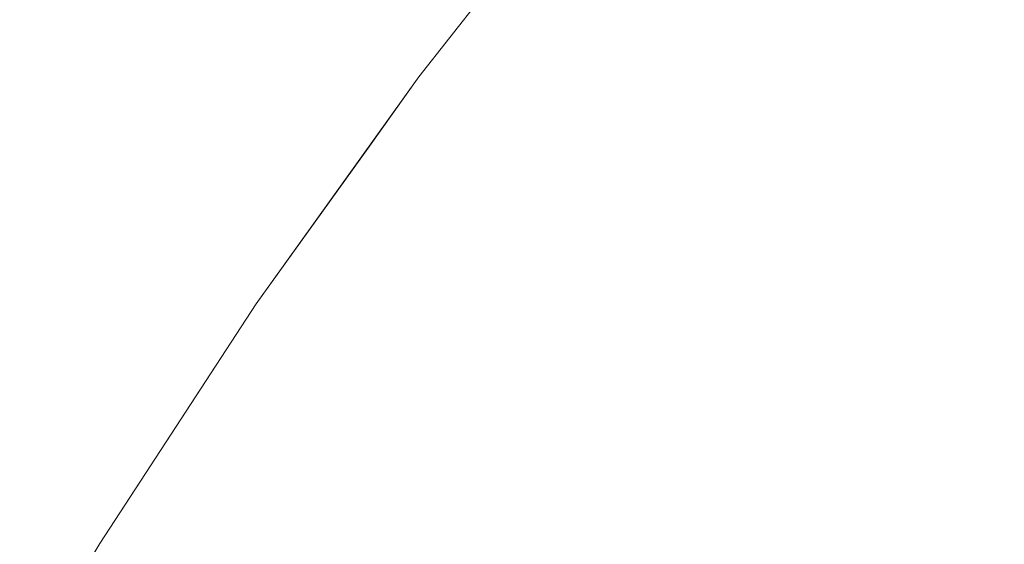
# Model space of a CAD drawing. Header units: centimetres. Extents: x -21.6 to 22.7, y 3.4 to 5.2.
# Tile 57 of 256: x -21.57111 to -21.55636, y 5.1602 to 5.16806. Entities that reach past the tile are written whole.
import ezdxf

# ---------------------------------------------------------------- set-up
doc = ezdxf.new("R2010")
doc.units = ezdxf.units.CM
doc.header["$LTSCALE"] = 2.54
doc.layers.add('Lucido design-1', color=7, linetype='Continuous')

# ---------------------------------------------------------------- blocks, each defined once
blk = doc.blocks.new('Gruppo-4-1')
at = {"color": 7, "linetype": 'Continuous', "lineweight": 9}
for points, invisible_edges in [([(-21.562613, 5.170415, -1872.915514), (-21.565131, 5.167203, -1872.915514), (-21.565131, 5.167203, -1872.315514), (-21.562947, 5.169988, -1872.315514)], 10), ([(-21.564435, 5.168048, -1872.918638), (-21.565131, 5.167203, -1872.915514), (-21.562613, 5.170415, -1872.915514), (-21.562926, 5.16996, -1872.918638)], 13), ([(-21.561124, 5.167847, -1872.290899), (-21.559604, 5.169675, -1872.290899), (-21.560017, 5.170186, -1872.293898), (-21.561548, 5.168345, -1872.293898)], 15), ([(-21.560017, 5.170186, -1872.93713), (-21.559604, 5.169675, -1872.940129), (-21.561124, 5.167847, -1872.940129), (-21.561548, 5.168345, -1872.93713)], 15), ([(-21.557075, 5.17023, -1872.285009), (-21.558624, 5.168464, -1872.285009), (-21.558061, 5.167767, -1872.282125), (-21.556527, 5.169515, -1872.282125)], 15), ([(-21.558061, 5.167767, -1872.948903), (-21.558624, 5.168464, -1872.946019), (-21.557075, 5.17023, -1872.946019), (-21.556527, 5.169515, -1872.948903)], 15), ([(-21.562947, 5.169988, -1872.315514), (-21.565131, 5.167203, -1872.315514), (-21.564435, 5.168048, -1872.31239), (-21.562926, 5.16996, -1872.31239)], 14), ([(-21.562926, 5.16996, -1872.31239), (-21.564435, 5.168048, -1872.31239), (-21.564345, 5.167948, -1872.30927), (-21.562839, 5.169858, -1872.30927)], 15), ([(-21.562926, 5.16996, -1872.918638), (-21.562839, 5.169858, -1872.921758), (-21.564345, 5.167948, -1872.921758), (-21.564435, 5.168048, -1872.918638)], 15), ([(-21.562839, 5.169858, -1872.30927), (-21.564345, 5.167948, -1872.30927), (-21.564197, 5.167783, -1872.30616), (-21.562694, 5.169688, -1872.30616)], 15), ([(-21.564197, 5.167783, -1872.924868), (-21.564345, 5.167948, -1872.921758), (-21.562839, 5.169858, -1872.921758), (-21.562694, 5.169688, -1872.924868)], 15), ([(-21.562694, 5.169688, -1872.30616), (-21.564197, 5.167783, -1872.30616), (-21.563989, 5.167553, -1872.303063), (-21.562492, 5.169451, -1872.303063)], 15), ([(-21.562694, 5.169688, -1872.924868), (-21.562492, 5.169451, -1872.927965), (-21.563989, 5.167553, -1872.927965), (-21.564197, 5.167783, -1872.924868)], 15), ([(-21.560646, 5.167288, -1872.287934), (-21.559139, 5.169101, -1872.287934), (-21.559604, 5.169675, -1872.290899), (-21.561124, 5.167847, -1872.290899)], 15), ([(-21.560646, 5.167288, -1872.943094), (-21.561124, 5.167847, -1872.940129), (-21.559604, 5.169675, -1872.940129), (-21.559139, 5.169101, -1872.943094)], 15), ([(-21.556527, 5.169515, -1872.282125), (-21.558061, 5.167767, -1872.282125), (-21.55745, 5.167012, -1872.279288), (-21.555933, 5.168741, -1872.279288)], 15), ([(-21.556527, 5.169515, -1872.948903), (-21.555933, 5.168741, -1872.95174), (-21.55745, 5.167012, -1872.95174), (-21.558061, 5.167767, -1872.948903)], 15), ([(-21.562492, 5.169451, -1872.303063), (-21.563989, 5.167553, -1872.303063), (-21.563724, 5.167257, -1872.299984), (-21.562233, 5.169148, -1872.299984)], 15), ([(-21.563724, 5.167257, -1872.931044), (-21.563989, 5.167553, -1872.927965), (-21.562492, 5.169451, -1872.927965), (-21.562233, 5.169148, -1872.931044)], 15), ([(-21.562233, 5.169148, -1872.299984), (-21.563724, 5.167257, -1872.299984), (-21.563401, 5.166898, -1872.296927), (-21.561918, 5.168778, -1872.296927)], 15), ([(-21.562233, 5.169148, -1872.931044), (-21.561918, 5.168778, -1872.934101), (-21.563401, 5.166898, -1872.934101), (-21.563724, 5.167257, -1872.931044)], 15), ([(-21.560118, 5.166668, -1872.285009), (-21.558624, 5.168464, -1872.285009), (-21.559139, 5.169101, -1872.287934), (-21.560646, 5.167288, -1872.287934)], 15), ([(-21.559139, 5.169101, -1872.943094), (-21.558624, 5.168464, -1872.946019), (-21.560118, 5.166668, -1872.946019), (-21.560646, 5.167288, -1872.943094)], 15), ([(-21.561918, 5.168778, -1872.296927), (-21.563401, 5.166898, -1872.296927), (-21.563021, 5.166476, -1872.293898), (-21.561548, 5.168345, -1872.293898)], 15), ([(-21.563021, 5.166476, -1872.93713), (-21.563401, 5.166898, -1872.934101), (-21.561918, 5.168778, -1872.934101), (-21.561548, 5.168345, -1872.93713)], 15), ([(-21.555933, 5.168741, -1872.279288), (-21.55745, 5.167012, -1872.279288), (-21.556793, 5.1662, -1872.276499), (-21.555295, 5.167908, -1872.276499)], 15), ([(-21.556793, 5.1662, -1872.954529), (-21.55745, 5.167012, -1872.95174), (-21.555933, 5.168741, -1872.95174), (-21.555295, 5.167908, -1872.954529)], 15), ([(-21.561548, 5.168345, -1872.293898), (-21.563021, 5.166476, -1872.293898), (-21.562586, 5.165993, -1872.290899), (-21.561124, 5.167847, -1872.290899)], 15), ([(-21.561548, 5.168345, -1872.93713), (-21.561124, 5.167847, -1872.940129), (-21.562586, 5.165993, -1872.940129), (-21.563021, 5.166476, -1872.93713)], 15), ([(-21.559539, 5.16599, -1872.282125), (-21.558061, 5.167767, -1872.282125), (-21.558624, 5.168464, -1872.285009), (-21.560118, 5.166668, -1872.285009)], 15), ([(-21.559539, 5.16599, -1872.948903), (-21.560118, 5.166668, -1872.946019), (-21.558624, 5.168464, -1872.946019), (-21.558061, 5.167767, -1872.948903)], 15), ([(-21.565884, 5.166111, -1872.31239), (-21.564435, 5.168048, -1872.31239), (-21.565131, 5.167203, -1872.315514)], 11), ([(-21.565793, 5.166014, -1872.30927), (-21.564345, 5.167948, -1872.30927), (-21.564435, 5.168048, -1872.31239), (-21.565884, 5.166111, -1872.31239)], 15), ([(-21.565884, 5.166111, -1872.918638), (-21.565131, 5.167203, -1872.915514), (-21.564435, 5.168048, -1872.918638)], 11), ([(-21.564435, 5.168048, -1872.918638), (-21.564345, 5.167948, -1872.921758), (-21.565793, 5.166014, -1872.921758), (-21.565884, 5.166111, -1872.918638)], 15), ([(-21.56564, 5.165854, -1872.30616), (-21.564197, 5.167783, -1872.30616), (-21.564345, 5.167948, -1872.30927), (-21.565793, 5.166014, -1872.30927)], 15), ([(-21.56564, 5.165854, -1872.924868), (-21.565793, 5.166014, -1872.921758), (-21.564345, 5.167948, -1872.921758), (-21.564197, 5.167783, -1872.924868)], 15), ([(-21.555295, 5.167908, -1872.276499), (-21.556793, 5.1662, -1872.276499), (-21.556093, 5.165334, -1872.273762), (-21.554614, 5.16702, -1872.273762)], 15), ([(-21.555295, 5.167908, -1872.954529), (-21.554614, 5.16702, -1872.957266), (-21.556093, 5.165334, -1872.957266), (-21.556793, 5.1662, -1872.954529)], 15), ([(-21.565428, 5.16563, -1872.303063), (-21.563989, 5.167553, -1872.303063), (-21.564197, 5.167783, -1872.30616), (-21.56564, 5.165854, -1872.30616)], 15), ([(-21.564197, 5.167783, -1872.924868), (-21.563989, 5.167553, -1872.927965), (-21.565428, 5.16563, -1872.927965), (-21.56564, 5.165854, -1872.924868)], 15), ([(-21.561124, 5.167847, -1872.290899), (-21.562586, 5.165993, -1872.290899), (-21.562097, 5.165449, -1872.287934), (-21.560646, 5.167288, -1872.287934)], 15), ([(-21.562097, 5.165449, -1872.943094), (-21.562586, 5.165993, -1872.940129), (-21.561124, 5.167847, -1872.940129), (-21.560646, 5.167288, -1872.943094)], 15), ([(-21.558912, 5.165254, -1872.279288), (-21.55745, 5.167012, -1872.279288), (-21.558061, 5.167767, -1872.282125), (-21.559539, 5.16599, -1872.282125)], 15), ([(-21.558061, 5.167767, -1872.948903), (-21.55745, 5.167012, -1872.95174), (-21.558912, 5.165254, -1872.95174), (-21.559539, 5.16599, -1872.948903)], 15), ([(-21.565156, 5.165343, -1872.299984), (-21.563724, 5.167257, -1872.299984), (-21.563989, 5.167553, -1872.303063), (-21.565428, 5.16563, -1872.303063)], 15), ([(-21.565156, 5.165343, -1872.931044), (-21.565428, 5.16563, -1872.927965), (-21.563989, 5.167553, -1872.927965), (-21.563724, 5.167257, -1872.931044)], 15), ([(-21.565131, 5.167203, -1872.915514), (-21.567569, 5.1638, -1872.915514), (-21.567569, 5.1638, -1872.315514), (-21.565899, 5.166131, -1872.315514)], 10), ([(-21.567275, 5.164152, -1872.918638), (-21.567569, 5.1638, -1872.915514), (-21.565131, 5.167203, -1872.915514), (-21.565884, 5.166111, -1872.918638)], 13), ([(-21.565131, 5.167203, -1872.315514), (-21.565899, 5.166131, -1872.315514), (-21.565884, 5.166111, -1872.31239)], 10), ([(-21.565899, 5.166131, -1872.315514), (-21.565131, 5.167203, -1872.315514), (-21.565131, 5.167203, -1872.915514)], 10), ([(-21.564826, 5.164994, -1872.296927), (-21.563401, 5.166898, -1872.296927), (-21.563724, 5.167257, -1872.299984), (-21.565156, 5.165343, -1872.299984)], 15), ([(-21.563724, 5.167257, -1872.931044), (-21.563401, 5.166898, -1872.934101), (-21.564826, 5.164994, -1872.934101), (-21.565156, 5.165343, -1872.931044)], 15), ([(-21.560646, 5.167288, -1872.287934), (-21.562097, 5.165449, -1872.287934), (-21.561555, 5.164846, -1872.285009), (-21.560118, 5.166668, -1872.285009)], 15), ([(-21.560646, 5.167288, -1872.943094), (-21.560118, 5.166668, -1872.946019), (-21.561555, 5.164846, -1872.946019), (-21.562097, 5.165449, -1872.943094)], 15), ([(-21.558237, 5.164464, -1872.276499), (-21.556793, 5.1662, -1872.276499), (-21.55745, 5.167012, -1872.279288), (-21.558912, 5.165254, -1872.279288)], 15), ([(-21.558237, 5.164464, -1872.954529), (-21.558912, 5.165254, -1872.95174), (-21.55745, 5.167012, -1872.95174), (-21.556793, 5.1662, -1872.954529)], 15), ([(-21.564437, 5.164584, -1872.293898), (-21.563021, 5.166476, -1872.293898), (-21.563401, 5.166898, -1872.296927), (-21.564826, 5.164994, -1872.296927)], 15), ([(-21.564437, 5.164584, -1872.93713), (-21.564826, 5.164994, -1872.934101), (-21.563401, 5.166898, -1872.934101), (-21.563021, 5.166476, -1872.93713)], 15), ([(-21.560118, 5.166668, -1872.285009), (-21.561555, 5.164846, -1872.285009), (-21.560961, 5.164186, -1872.282125), (-21.559539, 5.16599, -1872.282125)], 15), ([(-21.560961, 5.164186, -1872.948903), (-21.561555, 5.164846, -1872.946019), (-21.560118, 5.166668, -1872.946019), (-21.559539, 5.16599, -1872.948903)], 15), ([(-21.563992, 5.164114, -1872.290899), (-21.562586, 5.165993, -1872.290899), (-21.563021, 5.166476, -1872.293898), (-21.564437, 5.164584, -1872.293898)], 15), ([(-21.563021, 5.166476, -1872.93713), (-21.562586, 5.165993, -1872.940129), (-21.563992, 5.164114, -1872.940129), (-21.564437, 5.164584, -1872.93713)], 15), ([(-21.565899, 5.166131, -1872.315514), (-21.567569, 5.1638, -1872.315514), (-21.567275, 5.164152, -1872.31239), (-21.565884, 5.166111, -1872.31239)], 14), ([(-21.557518, 5.163621, -1872.273762), (-21.556093, 5.165334, -1872.273762), (-21.556793, 5.1662, -1872.276499), (-21.558237, 5.164464, -1872.276499)], 15), ([(-21.556793, 5.1662, -1872.954529), (-21.556093, 5.165334, -1872.957266), (-21.557518, 5.163621, -1872.957266), (-21.558237, 5.164464, -1872.954529)], 15), ([(-21.565884, 5.166111, -1872.31239), (-21.567275, 5.164152, -1872.31239), (-21.567181, 5.164058, -1872.30927), (-21.565793, 5.166014, -1872.30927)], 15), ([(-21.565884, 5.166111, -1872.918638), (-21.565793, 5.166014, -1872.921758), (-21.567181, 5.164058, -1872.921758), (-21.567275, 5.164152, -1872.918638)], 15), ([(-21.565793, 5.166014, -1872.30927), (-21.567181, 5.164058, -1872.30927), (-21.567026, 5.163903, -1872.30616), (-21.56564, 5.165854, -1872.30616)], 15), ([(-21.567026, 5.163903, -1872.924868), (-21.567181, 5.164058, -1872.921758), (-21.565793, 5.166014, -1872.921758), (-21.56564, 5.165854, -1872.924868)], 15), ([(-21.563491, 5.163586, -1872.287934), (-21.562097, 5.165449, -1872.287934), (-21.562586, 5.165993, -1872.290899), (-21.563992, 5.164114, -1872.290899)], 15), ([(-21.563491, 5.163586, -1872.943094), (-21.563992, 5.164114, -1872.940129), (-21.562586, 5.165993, -1872.940129), (-21.562097, 5.165449, -1872.943094)], 15), ([(-21.559539, 5.16599, -1872.282125), (-21.560961, 5.164186, -1872.282125), (-21.560318, 5.163471, -1872.279288), (-21.558912, 5.165254, -1872.279288)], 15), ([(-21.559539, 5.16599, -1872.948903), (-21.558912, 5.165254, -1872.95174), (-21.560318, 5.163471, -1872.95174), (-21.560961, 5.164186, -1872.948903)], 15), ([(-21.56564, 5.165854, -1872.30616), (-21.567026, 5.163903, -1872.30616), (-21.566809, 5.163685, -1872.303063), (-21.565428, 5.16563, -1872.303063)], 15), ([(-21.56564, 5.165854, -1872.924868), (-21.565428, 5.16563, -1872.927965), (-21.566809, 5.163685, -1872.927965), (-21.567026, 5.163903, -1872.924868)], 15), ([(-21.565428, 5.16563, -1872.303063), (-21.566809, 5.163685, -1872.303063), (-21.566531, 5.163407, -1872.299984), (-21.565156, 5.165343, -1872.299984)], 15), ([(-21.566531, 5.163407, -1872.931044), (-21.566809, 5.163685, -1872.927965), (-21.565428, 5.16563, -1872.927965), (-21.565156, 5.165343, -1872.931044)], 15), ([(-21.562936, 5.163, -1872.285009), (-21.561555, 5.164846, -1872.285009), (-21.562097, 5.165449, -1872.287934), (-21.563491, 5.163586, -1872.287934)], 15), ([(-21.562097, 5.165449, -1872.943094), (-21.561555, 5.164846, -1872.946019), (-21.562936, 5.163, -1872.946019), (-21.563491, 5.163586, -1872.943094)], 15), ([(-21.565156, 5.165343, -1872.299984), (-21.566531, 5.163407, -1872.299984), (-21.566193, 5.163068, -1872.296927), (-21.564826, 5.164994, -1872.296927)], 15), ([(-21.565156, 5.165343, -1872.931044), (-21.564826, 5.164994, -1872.934101), (-21.566193, 5.163068, -1872.934101), (-21.566531, 5.163407, -1872.931044)], 15), ([(-21.558912, 5.165254, -1872.279288), (-21.560318, 5.163471, -1872.279288), (-21.559627, 5.162702, -1872.276499), (-21.558237, 5.164464, -1872.276499)], 15), ([(-21.559627, 5.162702, -1872.954529), (-21.560318, 5.163471, -1872.95174), (-21.558912, 5.165254, -1872.95174), (-21.558237, 5.164464, -1872.954529)], 15), ([(-21.556755, 5.162727, -1872.27108), (-21.555351, 5.164416, -1872.27108), (-21.556093, 5.165334, -1872.273762), (-21.557518, 5.163621, -1872.273762)], 15), ([(-21.556755, 5.162727, -1872.959948), (-21.557518, 5.163621, -1872.957266), (-21.556093, 5.165334, -1872.957266), (-21.555351, 5.164416, -1872.959948)], 15), ([(-21.564826, 5.164994, -1872.296927), (-21.566193, 5.163068, -1872.296927), (-21.565796, 5.162671, -1872.293898), (-21.564437, 5.164584, -1872.293898)], 15), ([(-21.565796, 5.162671, -1872.93713), (-21.566193, 5.163068, -1872.934101), (-21.564826, 5.164994, -1872.934101), (-21.564437, 5.164584, -1872.93713)], 15), ([(-21.562328, 5.162359, -1872.282125), (-21.560961, 5.164186, -1872.282125), (-21.561555, 5.164846, -1872.285009), (-21.562936, 5.163, -1872.285009)], 15), ([(-21.562328, 5.162359, -1872.948903), (-21.562936, 5.163, -1872.946019), (-21.561555, 5.164846, -1872.946019), (-21.560961, 5.164186, -1872.948903)], 15), ([(-21.564437, 5.164584, -1872.293898), (-21.565796, 5.162671, -1872.293898), (-21.56534, 5.162215, -1872.290899), (-21.563992, 5.164114, -1872.290899)], 15), ([(-21.564437, 5.164584, -1872.93713), (-21.563992, 5.164114, -1872.940129), (-21.56534, 5.162215, -1872.940129), (-21.565796, 5.162671, -1872.93713)], 15), ([(-21.558237, 5.164464, -1872.276499), (-21.559627, 5.162702, -1872.276499), (-21.558889, 5.161882, -1872.273762), (-21.557518, 5.163621, -1872.273762)], 15), ([(-21.558237, 5.164464, -1872.954529), (-21.557518, 5.163621, -1872.957266), (-21.558889, 5.161882, -1872.957266), (-21.559627, 5.162702, -1872.954529)], 15), ([(-21.555951, 5.161785, -1872.268455), (-21.554568, 5.163449, -1872.268455), (-21.555351, 5.164416, -1872.27108), (-21.556755, 5.162727, -1872.27108)], 15), ([(-21.555351, 5.164416, -1872.959948), (-21.554568, 5.163449, -1872.962573), (-21.555951, 5.161785, -1872.962573), (-21.556755, 5.162727, -1872.959948)], 15), ([(-21.568607, 5.162175, -1872.31239), (-21.567275, 5.164152, -1872.31239), (-21.567569, 5.1638, -1872.315514)], 11), ([(-21.568512, 5.162084, -1872.30927), (-21.567181, 5.164058, -1872.30927), (-21.567275, 5.164152, -1872.31239), (-21.568607, 5.162175, -1872.31239)], 15), ([(-21.568607, 5.162175, -1872.918638), (-21.567569, 5.1638, -1872.915514), (-21.567275, 5.164152, -1872.918638)], 11), ([(-21.567275, 5.164152, -1872.918638), (-21.567181, 5.164058, -1872.921758), (-21.568512, 5.162084, -1872.921758), (-21.568607, 5.162175, -1872.918638)], 15), ([(-21.568353, 5.161933, -1872.30616), (-21.567026, 5.163903, -1872.30616), (-21.567181, 5.164058, -1872.30927), (-21.568512, 5.162084, -1872.30927)], 15), ([(-21.568353, 5.161933, -1872.924868), (-21.568512, 5.162084, -1872.921758), (-21.567181, 5.164058, -1872.921758), (-21.567026, 5.163903, -1872.924868)], 15), ([(-21.563992, 5.164114, -1872.290899), (-21.56534, 5.162215, -1872.290899), (-21.564828, 5.161702, -1872.287934), (-21.563491, 5.163586, -1872.287934)], 15), ([(-21.564828, 5.161702, -1872.943094), (-21.56534, 5.162215, -1872.940129), (-21.563992, 5.164114, -1872.940129), (-21.563491, 5.163586, -1872.943094)], 15), ([(-21.56167, 5.161664, -1872.279288), (-21.560318, 5.163471, -1872.279288), (-21.560961, 5.164186, -1872.282125), (-21.562328, 5.162359, -1872.282125)], 15), ([(-21.560961, 5.164186, -1872.948903), (-21.560318, 5.163471, -1872.95174), (-21.56167, 5.161664, -1872.95174), (-21.562328, 5.162359, -1872.948903)], 15), ([(-21.568132, 5.161723, -1872.303063), (-21.566809, 5.163685, -1872.303063), (-21.567026, 5.163903, -1872.30616), (-21.568353, 5.161933, -1872.30616)], 15), ([(-21.567026, 5.163903, -1872.924868), (-21.566809, 5.163685, -1872.927965), (-21.568132, 5.161723, -1872.927965), (-21.568353, 5.161933, -1872.924868)], 15), ([(-21.567569, 5.1638, -1872.915514), (-21.569915, 5.160212, -1872.915514), (-21.569915, 5.160212, -1872.315514), (-21.56862, 5.162193, -1872.315514)], 10), ([(-21.569915, 5.160212, -1872.915514), (-21.567569, 5.1638, -1872.915514), (-21.568607, 5.162175, -1872.918638)], 10), ([(-21.567569, 5.1638, -1872.315514), (-21.56862, 5.162193, -1872.315514), (-21.568607, 5.162175, -1872.31239)], 10), ([(-21.56862, 5.162193, -1872.315514), (-21.567569, 5.1638, -1872.315514), (-21.567569, 5.1638, -1872.915514)], 10), ([(-21.567848, 5.161453, -1872.299984), (-21.566531, 5.163407, -1872.299984), (-21.566809, 5.163685, -1872.303063), (-21.568132, 5.161723, -1872.303063)], 15), ([(-21.567848, 5.161453, -1872.931044), (-21.568132, 5.161723, -1872.927965), (-21.566809, 5.163685, -1872.927965), (-21.566531, 5.163407, -1872.931044)], 15), ([(-21.557518, 5.163621, -1872.273762), (-21.558889, 5.161882, -1872.273762), (-21.558107, 5.161013, -1872.27108), (-21.556755, 5.162727, -1872.27108)], 15), ([(-21.558107, 5.161013, -1872.959948), (-21.558889, 5.161882, -1872.957266), (-21.557518, 5.163621, -1872.957266), (-21.556755, 5.162727, -1872.959948)], 15), ([(-21.563491, 5.163586, -1872.287934), (-21.564828, 5.161702, -1872.287934), (-21.564261, 5.161134, -1872.285009), (-21.562936, 5.163, -1872.285009)], 15), ([(-21.563491, 5.163586, -1872.943094), (-21.562936, 5.163, -1872.946019), (-21.564261, 5.161134, -1872.946019), (-21.564828, 5.161702, -1872.943094)], 15), ([(-21.560962, 5.160918, -1872.276499), (-21.559627, 5.162702, -1872.276499), (-21.560318, 5.163471, -1872.279288), (-21.56167, 5.161664, -1872.279288)], 15), ([(-21.560962, 5.160918, -1872.954529), (-21.56167, 5.161664, -1872.95174), (-21.560318, 5.163471, -1872.95174), (-21.559627, 5.162702, -1872.954529)], 15), ([(-21.567503, 5.161125, -1872.296927), (-21.566193, 5.163068, -1872.296927), (-21.566531, 5.163407, -1872.299984), (-21.567848, 5.161453, -1872.299984)], 15), ([(-21.566531, 5.163407, -1872.931044), (-21.566193, 5.163068, -1872.934101), (-21.567503, 5.161125, -1872.934101), (-21.567848, 5.161453, -1872.931044)], 15), ([(-21.567097, 5.16074, -1872.293898), (-21.565796, 5.162671, -1872.293898), (-21.566193, 5.163068, -1872.296927), (-21.567503, 5.161125, -1872.296927)], 15), ([(-21.567097, 5.16074, -1872.93713), (-21.567503, 5.161125, -1872.934101), (-21.566193, 5.163068, -1872.934101), (-21.565796, 5.162671, -1872.93713)], 15), ([(-21.562936, 5.163, -1872.285009), (-21.564261, 5.161134, -1872.285009), (-21.56364, 5.160512, -1872.282125), (-21.562328, 5.162359, -1872.282125)], 15), ([(-21.56364, 5.160512, -1872.948903), (-21.564261, 5.161134, -1872.946019), (-21.562936, 5.163, -1872.946019), (-21.562328, 5.162359, -1872.948903)], 15), ([(-21.556755, 5.162727, -1872.27108), (-21.558107, 5.161013, -1872.27108), (-21.557283, 5.160096, -1872.268455), (-21.555951, 5.161785, -1872.268455)], 15), ([(-21.556755, 5.162727, -1872.959948), (-21.555951, 5.161785, -1872.962573), (-21.557283, 5.160096, -1872.962573), (-21.558107, 5.161013, -1872.959948)], 15), ([(-21.566632, 5.160298, -1872.290899), (-21.56534, 5.162215, -1872.290899), (-21.565796, 5.162671, -1872.293898), (-21.567097, 5.16074, -1872.293898)], 15), ([(-21.565796, 5.162671, -1872.93713), (-21.56534, 5.162215, -1872.940129), (-21.566632, 5.160298, -1872.940129), (-21.567097, 5.16074, -1872.93713)], 15), ([(-21.560207, 5.160121, -1872.273762), (-21.558889, 5.161882, -1872.273762), (-21.559627, 5.162702, -1872.276499), (-21.560962, 5.160918, -1872.276499)], 15), ([(-21.559627, 5.162702, -1872.954529), (-21.558889, 5.161882, -1872.957266), (-21.560207, 5.160121, -1872.957266), (-21.560962, 5.160918, -1872.954529)], 15), ([(-21.562328, 5.162359, -1872.282125), (-21.56364, 5.160512, -1872.282125), (-21.562967, 5.159838, -1872.279288), (-21.56167, 5.161664, -1872.279288)], 15), ([(-21.562328, 5.162359, -1872.948903), (-21.56167, 5.161664, -1872.95174), (-21.562967, 5.159838, -1872.95174), (-21.56364, 5.160512, -1872.948903)], 15), ([(-21.568607, 5.162175, -1872.31239), (-21.56862, 5.162193, -1872.315514), (-21.569915, 5.160212, -1872.315514)], 9), ([(-21.569915, 5.160212, -1872.315514), (-21.569882, 5.160183, -1872.31239), (-21.568607, 5.162175, -1872.31239)], 11), ([(-21.568607, 5.162175, -1872.918638), (-21.569882, 5.160183, -1872.918638), (-21.569915, 5.160212, -1872.915514)], 11), ([(-21.568607, 5.162175, -1872.31239), (-21.569882, 5.160183, -1872.31239), (-21.569785, 5.160095, -1872.30927), (-21.568512, 5.162084, -1872.30927)], 15), ([(-21.568607, 5.162175, -1872.918638), (-21.568512, 5.162084, -1872.921758), (-21.569785, 5.160095, -1872.921758), (-21.569882, 5.160183, -1872.918638)], 15), ([(-21.56611, 5.159801, -1872.287934), (-21.564828, 5.161702, -1872.287934), (-21.56534, 5.162215, -1872.290899), (-21.566632, 5.160298, -1872.290899)], 15), ([(-21.56611, 5.159801, -1872.943094), (-21.566632, 5.160298, -1872.940129), (-21.56534, 5.162215, -1872.940129), (-21.564828, 5.161702, -1872.943094)], 15), ([(-21.568512, 5.162084, -1872.30927), (-21.569785, 5.160095, -1872.30927), (-21.569623, 5.159949, -1872.30616), (-21.568353, 5.161933, -1872.30616)], 15), ([(-21.569623, 5.159949, -1872.924868), (-21.569785, 5.160095, -1872.921758), (-21.568512, 5.162084, -1872.921758), (-21.568353, 5.161933, -1872.924868)], 15), ([(-21.568353, 5.161933, -1872.30616), (-21.569623, 5.159949, -1872.30616), (-21.569397, 5.159745, -1872.303063), (-21.568132, 5.161723, -1872.303063)], 15), ([(-21.568353, 5.161933, -1872.924868), (-21.568132, 5.161723, -1872.927965), (-21.569397, 5.159745, -1872.927965), (-21.569623, 5.159949, -1872.924868)], 15), ([(-21.559406, 5.159277, -1872.27108), (-21.558107, 5.161013, -1872.27108), (-21.558889, 5.161882, -1872.273762), (-21.560207, 5.160121, -1872.273762)], 15), ([(-21.559406, 5.159277, -1872.959948), (-21.560207, 5.160121, -1872.957266), (-21.558889, 5.161882, -1872.957266), (-21.558107, 5.161013, -1872.959948)], 15), ([(-21.568132, 5.161723, -1872.303063), (-21.569397, 5.159745, -1872.303063), (-21.569108, 5.159484, -1872.299984), (-21.567848, 5.161453, -1872.299984)], 15), ([(-21.569108, 5.159484, -1872.931044), (-21.569397, 5.159745, -1872.927965), (-21.568132, 5.161723, -1872.927965), (-21.567848, 5.161453, -1872.931044)], 15), ([(-21.565531, 5.15925, -1872.285009), (-21.564261, 5.161134, -1872.285009), (-21.564828, 5.161702, -1872.287934), (-21.56611, 5.159801, -1872.287934)], 15), ([(-21.564828, 5.161702, -1872.943094), (-21.564261, 5.161134, -1872.946019), (-21.565531, 5.15925, -1872.946019), (-21.56611, 5.159801, -1872.943094)], 15), ([(-21.555951, 5.161785, -1872.268455), (-21.557283, 5.160096, -1872.268455), (-21.556418, 5.159135, -1872.26589), (-21.555108, 5.160796, -1872.26589)], 15), ([(-21.556418, 5.159135, -1872.965138), (-21.557283, 5.160096, -1872.962573), (-21.555951, 5.161785, -1872.962573), (-21.555108, 5.160796, -1872.965138)], 15), ([(-21.56167, 5.161664, -1872.279288), (-21.562967, 5.159838, -1872.279288), (-21.562243, 5.159113, -1872.276499), (-21.560962, 5.160918, -1872.276499)], 15), ([(-21.562243, 5.159113, -1872.954529), (-21.562967, 5.159838, -1872.95174), (-21.56167, 5.161664, -1872.95174), (-21.560962, 5.160918, -1872.954529)], 15), ([(-21.567848, 5.161453, -1872.299984), (-21.569108, 5.159484, -1872.299984), (-21.568756, 5.159167, -1872.296927), (-21.567503, 5.161125, -1872.296927)], 15), ([(-21.567848, 5.161453, -1872.931044), (-21.567503, 5.161125, -1872.934101), (-21.568756, 5.159167, -1872.934101), (-21.569108, 5.159484, -1872.931044)], 15), ([(-21.567503, 5.161125, -1872.296927), (-21.568756, 5.159167, -1872.296927), (-21.568342, 5.158793, -1872.293898), (-21.567097, 5.16074, -1872.293898)], 15), ([(-21.568342, 5.158793, -1872.93713), (-21.568756, 5.159167, -1872.934101), (-21.567503, 5.161125, -1872.934101), (-21.567097, 5.16074, -1872.93713)], 15), ([(-21.564897, 5.158648, -1872.282125), (-21.56364, 5.160512, -1872.282125), (-21.564261, 5.161134, -1872.285009), (-21.565531, 5.15925, -1872.285009)], 15), ([(-21.564897, 5.158648, -1872.948903), (-21.565531, 5.15925, -1872.946019), (-21.564261, 5.161134, -1872.946019), (-21.56364, 5.160512, -1872.948903)], 15), ([(-21.558563, 5.158386, -1872.268455), (-21.557283, 5.160096, -1872.268455), (-21.558107, 5.161013, -1872.27108), (-21.559406, 5.159277, -1872.27108)], 15), ([(-21.558107, 5.161013, -1872.959948), (-21.557283, 5.160096, -1872.962573), (-21.558563, 5.158386, -1872.962573), (-21.559406, 5.159277, -1872.959948)], 15), ([(-21.560962, 5.160918, -1872.276499), (-21.562243, 5.159113, -1872.276499), (-21.561471, 5.158341, -1872.273762), (-21.560207, 5.160121, -1872.273762)], 15), ([(-21.560962, 5.160918, -1872.954529), (-21.560207, 5.160121, -1872.957266), (-21.561471, 5.158341, -1872.957266), (-21.562243, 5.159113, -1872.954529)], 15), ([(-21.567097, 5.16074, -1872.293898), (-21.568342, 5.158793, -1872.293898), (-21.567869, 5.158366, -1872.290899), (-21.566632, 5.160298, -1872.290899)], 15), ([(-21.567097, 5.16074, -1872.93713), (-21.566632, 5.160298, -1872.940129), (-21.567869, 5.158366, -1872.940129), (-21.568342, 5.158793, -1872.93713)], 15), ([(-21.555108, 5.160796, -1872.26589), (-21.556418, 5.159135, -1872.26589), (-21.555515, 5.158131, -1872.263387), (-21.554227, 5.159764, -1872.263387)], 15), ([(-21.555108, 5.160796, -1872.965138), (-21.554227, 5.159764, -1872.967641), (-21.555515, 5.158131, -1872.967641), (-21.556418, 5.159135, -1872.965138)], 15), ([(-21.564209, 5.157994, -1872.279288), (-21.562967, 5.159838, -1872.279288), (-21.56364, 5.160512, -1872.282125), (-21.564897, 5.158648, -1872.282125)], 15), ([(-21.56364, 5.160512, -1872.948903), (-21.562967, 5.159838, -1872.95174), (-21.564209, 5.157994, -1872.95174), (-21.564897, 5.158648, -1872.948903)], 15), ([(-21.569882, 5.160183, -1872.31239), (-21.569915, 5.160212, -1872.315514), (-21.571115, 5.158196, -1872.315514)], 9), ([(-21.571115, 5.158196, -1872.315514), (-21.569915, 5.160212, -1872.315514), (-21.569915, 5.160212, -1872.915514), (-21.571115, 5.158196, -1872.915514)], 10), ([(-21.571115, 5.158196, -1872.915514), (-21.569915, 5.160212, -1872.915514), (-21.569882, 5.160183, -1872.918638)], 10), ([(-21.566632, 5.160298, -1872.290899), (-21.567869, 5.158366, -1872.290899), (-21.567336, 5.157885, -1872.287934), (-21.56611, 5.159801, -1872.287934)], 15), ([(-21.567336, 5.157885, -1872.943094), (-21.567869, 5.158366, -1872.940129), (-21.566632, 5.160298, -1872.940129), (-21.56611, 5.159801, -1872.943094)], 15)]:
    blk.add_3dface(points, dxfattribs=dict(at, invisible_edges=invisible_edges))
blk = doc.blocks.new('Gruppo-5-1')
at = {"color": 7}
blk.add_blockref('Gruppo-4-1', (0, 0), dxfattribs=at)

msp = doc.modelspace()

# ---------------------------------------------------------------- block references
at = {"layer": 'Lucido design-1', "color": 7}
msp.add_blockref('Gruppo-5-1', (0, 0), dxfattribs=at)

doc.saveas('drawing.dxf')
